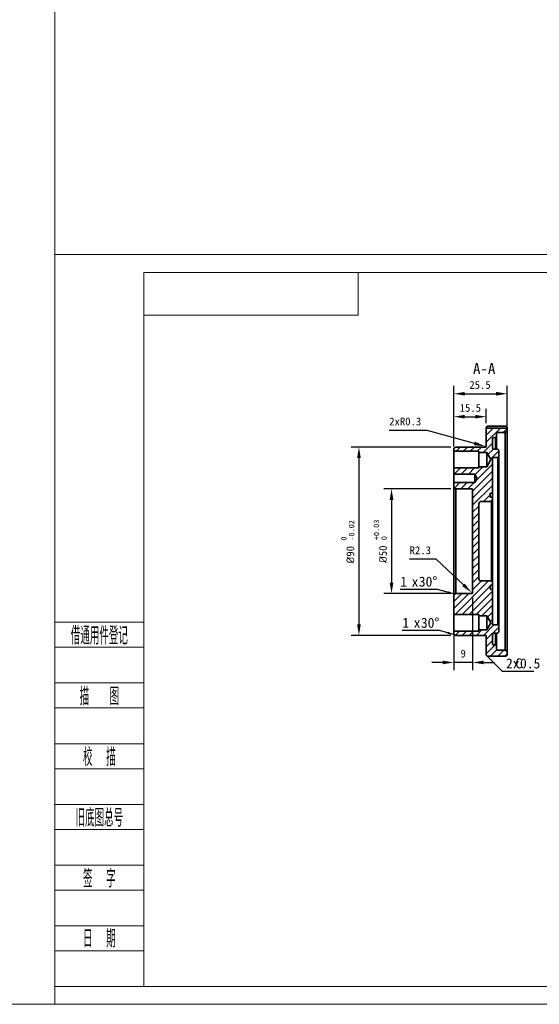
# Model space of a CAD drawing. Header units: millimetres. Extents: x -8713 to 3261, y -18743 to -8704.
# Tile 94 of 133: x -1668 to -343, y -18743 to -16233. Entities that reach past the tile are written whole.
import ezdxf
from ezdxf.enums import TextEntityAlignment as Align

# ---------------------------------------------------------------- set-up
doc = ezdxf.new("R2010")
doc.units = ezdxf.units.MM
doc.header["$LTSCALE"] = 10
doc.header["$PDSIZE"] = -1
doc.linetypes.add('CENTER', pattern=[50.800000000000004, 31.75, -6.35, 6.35, -6.35])
doc.layers.get('Defpoints').update_dxf_attribs({"true_color": 0x5e5e5e})
for name, color, linetype, lineweight in [('1轮廓实线层', 7, 'Continuous', 18), ('2细线层', 4, 'Continuous', 13), ('6文字层', 3, 'Continuous', 13), ('图框层', 7, 'Continuous', 18)]:
    doc.layers.add(name, color=color, linetype=linetype, lineweight=lineweight)
for name, color, linetype in [('中心线层', 1, 'CENTER'), ('剖面线层', 7, 'Continuous'), ('标注层', 7, 'Continuous')]:
    doc.layers.add(name, color=color, linetype=linetype)
doc.styles.add('PC_TEXTSTYLE', font='ISOCP.SHX', dxfattribs={"width": 0.707, "bigfont": 'GBCBIG.SHX'})
doc.styles.add('SLDTEXTSTYLE1', font='txt')
doc.dimstyles.new('安装图', dxfattribs={"dimscale": 20, "dimtxt": 1, "dimasz": 1.4, "dimexe": 1, "dimexo": 0.625, "dimtad": 1, "dimtoh": 1, "dimdec": 0, "dimtxsty": 'Standard', "dimcen": 2.5, "dimclrd": 4, "dimclre": 4, "dimclrt": 3, "dimadec": 1, "dimazin": 2, "dimtfac": 1, "dimtdec": 0, "dimtmove": 0, "dimatfit": 0, "dimfxl": 1, "dimarcsym": 0})

# ---------------------------------------------------------------- blocks, each defined once
blk = doc.blocks.new('ZwmFrameMain_A4^_^无分区图框^_^portrait')
at = {"layer": '2细线层'}
for p in [(185, 292), (-25, -5)]:
    blk.add_line(p, (185, -5), dxfattribs=at)
blk = doc.blocks.new('ZwmFrameMain_1_A4^_^无分区图框^_^landscape')
at = {"layer": '1轮廓实线层'}
for p, q in [((0, 0), (0, 200)), ((267, 200), (0, 200)), ((267, 200), (267, 0)), ((0, 0), (267, 0))]:
    blk.add_line(p, q, dxfattribs=at)
at = {"layer": '2细线层'}
for p, q in [((-25, -5), (-25, 205)), ((272, 205), (-25, 205)), ((272, 205), (272, -5)), ((-25, -5), (272, -5))]:
    blk.add_line(p, q, dxfattribs=at)
blk = doc.blocks.new('ZwmFrameMain_1_图样代号')
at = {"layer": '2细线层', "linetype": 'Continuous'}
for p in [(59.99999999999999, 0), (-1.4210854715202e-14, -12)]:
    blk.add_line(p, (59.99999999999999, -12), dxfattribs=at)
at = {"layer": '6文字层', "style": 'PC_TEXTSTYLE', "width": 2.827942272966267}
blk.add_attdef('图样代号', text='', height=7, rotation=180, dxfattribs=at).set_placement((58.23961856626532, -2.403184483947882), (2.346171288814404, -2.403184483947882), align=Align.FIT)
blk = doc.blocks.new('ZwmFrameMain_1_附加栏')
at = {"layer": '2细线层'}
for p, q in [((-25, 102), (0, 102)), ((-25, 95), (0, 95)), ((-25, 85), (0, 85)), ((-25, 78), (0, 78)), ((-25, 68), (0, 68)), ((-25, 61), (0, 61)), ((-25, 51), (0, 51)), ((-25, 44), (0, 44)), ((-25, 34), (0, 34)), ((-25, 27), (0, 27)), ((-25, 17), (0, 17)), ((-25, 10), (0, 10)), ((-25, 0), (0, 0))]:
    blk.add_line(p, q, dxfattribs=at)
at = {"layer": '6文字层', "color": 3, "style": 'PC_TEXTSTYLE'}
for s, width, p in [('借通用件登记', 0.667, (-12.5, 98.5)), ('描   图', 0.6667, (-12.5, 81.5)), ('校  描', 0.667, (-12.5, 64.5)), ('旧底图总号', 0.667, (-12.5, 47.5)), ('签  字', 0.667, (-12.5, 30.5)), ('日  期', 0.667, (-12.49376486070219, 13.59980542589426))]:
    blk.add_text(s, height=5, dxfattribs=dict(at, width=width)).set_placement(p, align=Align.MIDDLE)
at = {"layer": '6文字层', "style": 'PC_TEXTSTYLE'}
for tag, width, p, p2 in [('借通用件登记', 0.6713282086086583, (-23.4446973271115, 86.35631590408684), (-1.253570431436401, 86.35631590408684)), ('描图', 2.120921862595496, (-23.4446973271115, 69.35982487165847), (-1.253570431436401, 69.35982487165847)), ('校图', 2.149975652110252, (-23.74868605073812, 52.05982479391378), (-1.253570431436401, 52.05982479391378)), ('旧底图总号', 0.7614517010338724, (-22.83672096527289, 35.67035085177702), (-1.861546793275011, 35.67035085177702)), ('签字', 2.026939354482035, (-23.14070968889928, 18.37035077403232), (-1.557559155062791, 18.37035077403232)), ('日期', 1.899989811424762, (-22.83672096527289, 1.373859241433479), (-2.165535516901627, 1.373859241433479))]:
    blk.add_attdef(tag, text='', height=5, dxfattribs=dict(at, width=width)).set_placement(p, p2, align=Align.FIT)
blk = doc.blocks.new('*D256')
at = {"layer": 'Defpoints', "color": 0, "lineweight": 20, "transparency": 16777216}
for p in [(-555.6160144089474, -17322.69951542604), (-802.7992405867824, -17802.69951542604), (-555.6160144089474, -17802.69951542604)]:
    blk.add_point(p, dxfattribs=at)
at = {"layer": '标注层', "color": 4, "lineweight": -2, "transparency": 16777216}
for p, q in [((-568.1160144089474, -17322.69951542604), (-822.7992405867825, -17322.69951542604)), ((-802.7992405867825, -17350.69951542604), (-802.7992405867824, -17774.69951542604)), ((-568.1160144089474, -17802.69951542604), (-822.7992405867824, -17802.69951542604))]:
    blk.add_line(p, q, dxfattribs=at)
at = {"layer": '标注层', "color": 4, "lineweight": 20, "transparency": 16777216}
for points in [[(-807.4659072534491, -17350.69951542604), (-798.1325739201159, -17350.69951542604), (-802.7992405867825, -17322.69951542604)], [(-807.465907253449, -17774.69951542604), (-798.1325739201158, -17774.69951542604), (-802.7992405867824, -17802.69951542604)]]:
    blk.add_solid(points, dxfattribs=at)
at = {"layer": '标注层', "color": 3, "transparency": 16777216, "insert": (-848.3928735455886, -17619.40612853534), "char_height": 20, "width": 110.622702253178, "attachment_point": 1, "rotation": 90}
blk.add_mtext('{\\fISOCPEUR|b0|i0|c134|p34;%%C}90 {\\H0.7x;\\S0^ -0.02;}', dxfattribs=at)
blk = doc.blocks.new('*D257')
at = {"layer": 'Defpoints', "color": 0, "lineweight": 20, "transparency": 16777216}
for p in [(-555.6160144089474, -17429.36618209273), (-719.6734047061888, -17696.03284875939), (-555.6160144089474, -17696.03284875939)]:
    blk.add_point(p, dxfattribs=at)
at = {"layer": '标注层', "color": 4, "lineweight": -2, "transparency": 16777216}
for p, q in [((-568.1160144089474, -17429.36618209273), (-739.6734047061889, -17429.36618209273)), ((-719.6734047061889, -17457.36618209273), (-719.6734047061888, -17668.03284875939)), ((-568.1160144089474, -17696.03284875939), (-739.6734047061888, -17696.03284875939))]:
    blk.add_line(p, q, dxfattribs=at)
at = {"layer": '标注层', "color": 4, "lineweight": 20, "transparency": 16777216}
for points in [[(-724.3400713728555, -17457.36618209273), (-715.0067380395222, -17457.36618209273), (-719.6734047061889, -17429.36618209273)], [(-724.3400713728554, -17668.03284875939), (-715.0067380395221, -17668.03284875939), (-719.6734047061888, -17696.03284875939)]]:
    blk.add_solid(points, dxfattribs=at)
at = {"layer": '标注层', "color": 3, "transparency": 16777216, "insert": (-765.2670376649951, -17618.12848527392), "char_height": 20, "attachment_point": 1, "rotation": 90}
blk.add_mtext('{\\fISOCPEUR|b0|i0|c134|p34;%%C}50 {\\H0.7x;\\S+0.03^ 0;}', dxfattribs=at)
blk = doc.blocks.new('*D258')
at = {"layer": 'Defpoints', "color": 0, "lineweight": 20, "transparency": 16777216}
for p in [(-478.2826810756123, -17245.33612859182), (-478.2826810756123, -17274.55925146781), (-560.949347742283, -17333.36618209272)]:
    blk.add_point(p, dxfattribs=at)
at = {"layer": '标注层', "color": 4, "lineweight": -2, "transparency": 16777216}
for p, q in [((-560.949347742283, -17320.86618209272), (-560.949347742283, -17225.33612859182)), ((-478.2826810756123, -17262.05925146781), (-478.2826810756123, -17225.33612859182)), ((-532.949347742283, -17245.33612859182), (-506.2826810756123, -17245.33612859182))]:
    blk.add_line(p, q, dxfattribs=at)
at = {"layer": '标注层', "color": 4, "lineweight": 20, "transparency": 16777216}
for points in [[(-532.949347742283, -17240.66946192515), (-532.949347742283, -17250.00279525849), (-560.949347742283, -17245.33612859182)], [(-506.2826810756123, -17240.66946192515), (-506.2826810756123, -17250.00279525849), (-478.2826810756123, -17245.33612859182)]]:
    blk.add_solid(points, dxfattribs=at)
at = {"layer": '标注层', "color": 3, "transparency": 16777216, "insert": (-518.7099835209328, -17212.83612859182), "char_height": 20, "attachment_point": 2}
blk.add_mtext('15.5', dxfattribs=at)
blk = doc.blocks.new('*D259')
at = {"layer": 'Defpoints', "color": 0, "lineweight": 20, "transparency": 16777216}
for p in [(-424.9493477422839, -17186.80764328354), (-424.9493477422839, -17282.28698065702), (-560.949347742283, -17333.36618209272)]:
    blk.add_point(p, dxfattribs=at)
at = {"layer": '标注层', "color": 4, "lineweight": -2, "transparency": 16777216}
for p, q in [((-560.949347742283, -17320.86618209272), (-560.949347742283, -17166.80764328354)), ((-532.949347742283, -17186.80764328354), (-452.9493477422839, -17186.80764328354)), ((-424.9493477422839, -17269.78698065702), (-424.9493477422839, -17166.80764328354))]:
    blk.add_line(p, q, dxfattribs=at)
at = {"layer": '标注层', "color": 4, "lineweight": 20, "transparency": 16777216}
for points in [[(-532.949347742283, -17182.14097661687), (-532.949347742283, -17191.4743099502), (-560.949347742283, -17186.80764328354)], [(-452.9493477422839, -17182.14097661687), (-452.9493477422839, -17191.4743099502), (-424.9493477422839, -17186.80764328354)]]:
    blk.add_solid(points, dxfattribs=at)
at = {"layer": '标注层', "color": 3, "transparency": 16777216, "insert": (-493.9421522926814, -17154.30764328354), "char_height": 20, "attachment_point": 2}
blk.add_mtext('25.5', dxfattribs=at)
blk = doc.blocks.new('SW_CHAMFER_DIMENSION_0')
at = {"layer": '标注层', "color": 0}
for p, q in [((11.84745412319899, 5.820766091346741e-08), (0, 5.820766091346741e-08)), ((16.74711840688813, -1.312861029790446), (11.84745412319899, 5.820766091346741e-08))]:
    blk.add_line(p, q, dxfattribs=at)
blk.add_solid([(16.74711840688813, -1.312861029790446), (14.61607567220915, -0.3795031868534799), (14.43490234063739, -1.055651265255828)], dxfattribs=at)
at = {"layer": '标注层', "color": 0, "char_height": 3.175, "attachment_point": 1, "style": 'SLDTEXTSTYLE1'}
for s, insert in [('1', (0, 4.092790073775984)), (' x ', (1.481666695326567, 4.092790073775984)), ('30°', (5.926666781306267, 4.092790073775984))]:
    blk.add_mtext(s, dxfattribs=dict(at, insert=insert))
blk = doc.blocks.new('SW_CHAMFER_DIMENSION_1')
at = {"layer": '标注层', "color": 0}
for p, q in [((11.847454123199, 5.820766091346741e-08), (0, 5.820766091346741e-08)), ((17.4063948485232, -1.489513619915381), (11.847454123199, 5.820766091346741e-08))]:
    blk.add_line(p, q, dxfattribs=at)
blk.add_solid([(17.4063948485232, -1.489513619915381), (15.27535211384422, -0.5561557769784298), (15.09417878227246, -1.232303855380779)], dxfattribs=at)
at = {"layer": '标注层', "color": 0, "char_height": 3.175, "attachment_point": 1, "style": 'SLDTEXTSTYLE1'}
for s, insert in [('1', (0, 4.092790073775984)), (' x ', (1.481666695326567, 4.092790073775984)), ('30°', (5.926666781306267, 4.092790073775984))]:
    blk.add_mtext(s, dxfattribs=dict(at, insert=insert))
blk = doc.blocks.new('SW_CHAMFER_DIMENSION_2')
at = {"layer": '标注层', "color": 0}
for p, q in [((-5.989773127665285, 4.770068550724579), (-1.219704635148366, 5.820766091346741e-08)), ((-1.219704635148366, 5.820766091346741e-08), (8.890000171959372, 5.820766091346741e-08))]:
    blk.add_line(p, q, dxfattribs=at)
at = {"layer": '标注层', "color": 0, "char_height": 3.175, "attachment_point": 1, "style": 'SLDTEXTSTYLE1'}
for s, insert in [('2x', (0, 4.092790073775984)), ('C', (2.963333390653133, 4.092790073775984)), ('0.5', (4.4450000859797, 4.092790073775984))]:
    blk.add_mtext(s, dxfattribs=dict(at, insert=insert))
blk = doc.blocks.new('*D260')
at = {"layer": 'Defpoints', "color": 0, "lineweight": 20, "transparency": 16777216}
for p in [(-515.7145260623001, -17693.33632722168), (-514.5493477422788, -17694.43284875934)]:
    blk.add_point(p, dxfattribs=at)
at = {"layer": '标注层', "color": 4, "lineweight": -2, "transparency": 16777216}
for p, q in [((-606.1794036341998, -17608.20198773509), (-673.5108643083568, -17608.20198773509)), ((-536.1051466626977, -17674.14720031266), (-606.1794036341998, -17608.20198773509)), ((-514.5493477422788, -17694.43284875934), (-515.7145260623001, -17693.33632722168))]:
    blk.add_line(p, q, dxfattribs=at)
at = {"layer": '标注层', "color": 4, "lineweight": 20, "transparency": 16777216}
blk.add_solid([(-532.9069588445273, -17670.74876354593), (-539.3033344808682, -17677.54563707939), (-515.7145260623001, -17693.33632722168)], dxfattribs=at)
at = {"layer": '标注层', "color": 3, "transparency": 16777216, "insert": (-673.510864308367, -17575.7019877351), "char_height": 20, "attachment_point": 1}
blk.add_mtext('R2.3', dxfattribs=at)
blk = doc.blocks.new('*D261')
at = {"layer": 'Defpoints', "color": 0, "lineweight": 20, "transparency": 16777216}
for p in [(-481.4258268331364, -17320.67678481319), (-479.8826810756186, -17321.09951542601)]:
    blk.add_point(p, dxfattribs=at)
at = {"layer": '标注层', "color": 4, "lineweight": -2, "transparency": 16777216}
for p, q in [((-629.1736468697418, -17280.20262597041), (-725.6062311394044, -17280.20262597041)), ((-508.4308775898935, -17313.27899908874), (-629.1736468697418, -17280.20262597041)), ((-479.8826810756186, -17321.09951542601), (-481.4258268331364, -17320.67678481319))]:
    blk.add_line(p, q, dxfattribs=at)
at = {"layer": '标注层', "color": 4, "lineweight": 20, "transparency": 16777216}
blk.add_solid([(-507.1979133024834, -17308.77815729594), (-509.6638418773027, -17317.77984088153), (-481.4258268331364, -17320.67678481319)], dxfattribs=at)
at = {"layer": '标注层', "color": 3, "transparency": 16777216, "insert": (-725.6062311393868, -17247.47790686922), "char_height": 20, "attachment_point": 1}
blk.add_mtext('2xR0.3', dxfattribs=at)
blk = doc.blocks.new('*D262')
at = {"layer": 'Defpoints', "color": 0, "linetype": 'ByBlock', "lineweight": 20, "transparency": 16777216}
for p in [(-560.949347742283, -17699.11205019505), (-512.949347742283, -17694.43284875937), (-560.949347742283, -17871.69489868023)]:
    blk.add_point(p, dxfattribs=at)
at = {"layer": '中心线层', "color": 4, "linetype": 'ByBlock', "lineweight": -2, "transparency": 16777216}
for p, q in [((-560.949347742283, -17711.61205019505), (-560.949347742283, -17891.69489868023)), ((-512.949347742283, -17706.93284875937), (-512.949347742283, -17891.69489868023)), ((-588.949347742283, -17871.69489868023), (-616.949347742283, -17871.69489868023)), ((-512.949347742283, -17871.69489868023), (-560.949347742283, -17871.69489868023)), ((-484.949347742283, -17871.69489868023), (-456.949347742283, -17871.69489868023))]:
    blk.add_line(p, q, dxfattribs=at)
at = {"layer": '中心线层', "color": 4, "linetype": 'ByBlock', "lineweight": 20, "transparency": 16777216}
for points in [[(-588.949347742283, -17867.02823201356), (-588.949347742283, -17876.3615653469), (-560.949347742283, -17871.69489868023)], [(-484.949347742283, -17867.02823201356), (-484.949347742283, -17876.3615653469), (-512.949347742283, -17871.69489868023)]]:
    blk.add_solid(points, dxfattribs=at)
at = {"layer": '中心线层', "color": 3, "linetype": 'ByBlock', "lineweight": 20, "transparency": 16777216, "insert": (-536.949347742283, -17849.19489868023), "char_height": 20, "attachment_point": 5}
blk.add_mtext('9', dxfattribs=at)

msp = doc.modelspace()

# ---------------------------------------------------------------- hatches: boundary and pattern name
at = {"layer": '剖面线层', "linetype": 'Continuous', "lineweight": 18}
h = msp.add_hatch(dxfattribs=at)
h.set_pattern_fill('ANSI31', color=256, scale=4, angle=2.8e-322, style=0)
h.set_pattern_definition([(45, (-1387.634703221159, -18615.09866075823), (-8.980256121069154, 8.980256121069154), [])])
edge = h.paths.add_edge_path(flags=0)
edge.add_line((-478.2826810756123, -17853.36618209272), (-475.6160144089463, -17856.03284875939))
edge.add_line((-475.6160144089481, -17856.03284875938), (-427.6160144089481, -17856.03284875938))
edge.add_line((-427.6160144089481, -17856.03284875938), (-424.949347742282, -17853.36618209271))
edge.add_line((-424.9493477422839, -17853.36618209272), (-424.9493477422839, -17843.11205019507))
edge.add_line((-424.9493477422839, -17843.11205019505), (-430.2826810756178, -17840.03284875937))
edge.add_line((-430.2826810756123, -17840.03284875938), (-450.2826810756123, -17840.03284875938))
edge.add_arc((-450.2826810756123, -17838.43284875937), 1.6, 180, 270, ccw=False)
edge.add_line((-451.8826810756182, -17838.43284875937), (-451.8826810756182, -17829.36618209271))
edge.add_line((-451.8826810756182, -17829.36618209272), (-454.549347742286, -17826.69951542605))
edge.add_line((-454.5493477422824, -17826.69951542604), (-459.6160144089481, -17826.69951542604))
edge.add_arc((-459.6160144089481, -17824.03284875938), 2.666666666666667, 180, 270, ccw=False)
edge.add_line((-462.2826810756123, -17824.03284875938), (-462.2826810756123, -17800.03284875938))
edge.add_arc((-459.6160144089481, -17800.03284875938), 2.666666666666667, 89.9999999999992, 180, ccw=False)
edge.add_line((-459.6160144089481, -17797.36618209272), (-448.9493477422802, -17797.36618209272))
edge.add_line((-448.9493477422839, -17797.36618209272), (-446.2826810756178, -17794.69951542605))
edge.add_line((-446.2826810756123, -17794.69951542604), (-446.2826810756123, -17777.57244947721))
edge.add_line((-446.2826810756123, -17777.57244947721), (-448.9493477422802, -17776.03284875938))
edge.add_line((-448.9493477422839, -17776.03284875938), (-460.6826810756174, -17776.03284875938))
edge.add_arc((-460.6826810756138, -17774.43284875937), 1.6, 180, 270, ccw=False)
edge.add_line((-462.2826810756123, -17774.43284875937), (-462.2826810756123, -17685.89951542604))
edge.add_arc((-462.8160144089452, -17685.89951542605), 0.5333333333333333, 0, 90)
edge.add_line((-462.8160144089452, -17685.36618209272), (-466.5493477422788, -17685.36618209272))
edge.add_arc((-466.5493477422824, -17683.76618209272), 1.6, 180, 270, ccw=False)
edge.add_line((-468.149347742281, -17683.76618209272), (-468.149347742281, -17676.29951542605))
edge.add_arc((-466.5493477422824, -17676.29951542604), 1.6, 89.9999999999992, 180, ccw=False)
edge.add_line((-466.5493477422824, -17674.69951542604), (-462.8160144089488, -17674.69951542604))
edge.add_arc((-462.8160144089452, -17674.16618209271), 0.5333333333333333, 270.0000000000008, 360.0000000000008)
edge.add_line((-462.2826810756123, -17674.16618209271), (-462.2826810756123, -17666.69951542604))
edge.add_line((-462.2826810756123, -17666.69951542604), (-464.9493477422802, -17664.03284875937))
edge.add_line((-464.9493477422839, -17664.03284875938), (-491.6160144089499, -17664.03284875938))
edge.add_arc((-491.6160144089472, -17658.69951542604), 5.333333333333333, 180, 270, ccw=False)
edge.add_line((-496.949347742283, -17658.69951542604), (-496.949347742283, -17466.69951542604))
edge.add_arc((-491.6160144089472, -17466.69951542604), 5.333333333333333, 89.9999999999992, 180, ccw=False)
edge.add_line((-491.6160144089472, -17461.36618209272), (-464.9493477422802, -17461.36618209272))
edge.add_line((-464.9493477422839, -17461.36618209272), (-462.282681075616, -17458.69951542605))
edge.add_line((-462.2826810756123, -17458.69951542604), (-462.2826810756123, -17451.23284875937))
edge.add_arc((-462.8160144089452, -17451.23284875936), 0.5333333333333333, 0, 90)
edge.add_line((-462.8160144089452, -17450.69951542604), (-466.5493477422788, -17450.69951542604))
edge.add_arc((-466.5493477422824, -17449.09951542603), 1.6, 180, 270, ccw=False)
edge.add_line((-468.149347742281, -17449.09951542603), (-468.149347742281, -17441.63284875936))
edge.add_arc((-466.5493477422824, -17441.63284875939), 1.6, 89.9999999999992, 180, ccw=False)
edge.add_line((-466.5493477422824, -17440.03284875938), (-462.8160144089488, -17440.03284875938))
edge.add_arc((-462.8160144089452, -17439.49951542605), 0.5333333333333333, 270.0000000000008, 360.0000000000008)
edge.add_line((-462.2826810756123, -17439.49951542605), (-462.2826810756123, -17350.96618209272))
edge.add_arc((-460.6826810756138, -17350.9661820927), 1.6, 89.9999999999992, 180, ccw=False)
edge.add_line((-460.6826810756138, -17349.36618209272), (-448.9493477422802, -17349.36618209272))
edge.add_line((-448.9493477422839, -17349.36618209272), (-446.282681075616, -17347.82658137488))
edge.add_line((-446.2826810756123, -17347.82658137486), (-446.2826810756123, -17330.69951542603))
edge.add_line((-446.2826810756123, -17330.69951542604), (-448.9493477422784, -17328.03284875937))
edge.add_line((-448.9493477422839, -17328.03284875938), (-459.6160144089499, -17328.03284875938))
edge.add_arc((-459.6160144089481, -17325.36618209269), 2.666666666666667, 180, 270, ccw=False)
edge.add_line((-462.2826810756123, -17325.36618209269), (-462.2826810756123, -17301.36618209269))
edge.add_arc((-459.6160144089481, -17301.36618209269), 2.666666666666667, 89.9999999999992, 180, ccw=False)
edge.add_line((-459.6160144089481, -17298.69951542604), (-454.5493477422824, -17298.69951542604))
edge.add_line((-454.5493477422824, -17298.69951542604), (-451.8826810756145, -17296.03284875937))
edge.add_line((-451.8826810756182, -17296.03284875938), (-451.8826810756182, -17286.96618209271))
edge.add_arc((-450.2826810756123, -17286.9661820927), 1.6, 89.9999999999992, 180, ccw=False)
edge.add_line((-450.2826810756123, -17285.36618209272), (-430.2826810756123, -17285.36618209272))
edge.add_line((-430.2826810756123, -17285.36618209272), (-424.9493477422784, -17282.28698065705))
edge.add_line((-424.9493477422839, -17282.28698065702), (-424.9493477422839, -17274.55925146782))
edge.add_line((-424.9493477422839, -17274.55925146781), (-478.2826810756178, -17274.55925146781))
edge.add_line((-478.2826810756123, -17274.55925146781), (-478.2826810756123, -17321.09951542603))
edge.add_arc((-479.8826810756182, -17321.09951542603), 1.6, 270, 360, ccw=False)
edge.add_line((-479.8826810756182, -17322.69951542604), (-555.6160144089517, -17322.69951542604))
edge.add_line((-555.6160144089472, -17322.69951542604), (-560.9493477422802, -17325.77871686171))
edge.add_line((-560.949347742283, -17325.77871686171), (-560.949347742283, -17333.3661820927))
edge.add_line((-560.949347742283, -17333.36618209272), (-496.949347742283, -17333.36618209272))
edge.add_line((-496.949347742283, -17333.36618209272), (-496.949347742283, -17336.56618209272))
edge.add_line((-496.949347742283, -17336.56618209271), (-476.9493477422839, -17336.56618209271))
edge.add_line((-476.9493477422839, -17336.56618209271), (-466.0537418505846, -17354.69951542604))
edge.add_line((-466.053741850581, -17354.69951542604), (-476.9493477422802, -17372.83284875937))
edge.add_line((-476.9493477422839, -17372.83284875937), (-496.9493477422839, -17372.83284875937))
edge.add_line((-496.949347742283, -17372.83284875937), (-496.949347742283, -17376.03284875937))
edge.add_line((-496.949347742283, -17376.03284875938), (-560.949347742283, -17376.03284875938))
edge.add_line((-560.949347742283, -17376.03284875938), (-560.949347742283, -17392.03284875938))
edge.add_line((-560.949347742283, -17392.03284875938), (-507.6160144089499, -17392.03284875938))
edge.add_line((-507.6160144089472, -17392.03284875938), (-501.2068344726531, -17402.69951542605))
edge.add_line((-501.2068344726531, -17402.69951542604), (-507.6160144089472, -17413.3661820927))
edge.add_line((-507.6160144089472, -17413.36618209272), (-560.9493477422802, -17413.36618209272))
edge.add_line((-560.949347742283, -17413.36618209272), (-560.949347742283, -17426.28698065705))
edge.add_line((-560.949347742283, -17426.28698065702), (-555.6160144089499, -17429.3661820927))
edge.add_line((-555.6160144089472, -17429.36618209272), (-514.5493477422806, -17429.36618209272))
edge.add_arc((-514.5493477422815, -17430.9661820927), 1.6, -7.958078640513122e-13, 89.9999999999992, ccw=False)
edge.add_line((-512.949347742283, -17430.9661820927), (-512.949347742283, -17694.43284875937))
edge.add_arc((-514.5493477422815, -17694.43284875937), 1.6, 270, 360, ccw=False)
edge.add_line((-514.5493477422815, -17696.03284875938), (-555.6160144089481, -17696.03284875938))
edge.add_line((-555.6160144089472, -17696.03284875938), (-560.9493477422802, -17699.11205019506))
edge.add_line((-560.949347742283, -17699.11205019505), (-560.949347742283, -17749.3661820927))
edge.add_line((-560.949347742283, -17749.36618209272), (-496.949347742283, -17749.36618209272))
edge.add_line((-496.949347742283, -17749.36618209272), (-496.949347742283, -17752.56618209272))
edge.add_line((-496.949347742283, -17752.56618209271), (-476.9493477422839, -17752.56618209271))
edge.add_line((-476.9493477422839, -17752.56618209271), (-466.0537418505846, -17770.69951542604))
edge.add_line((-466.053741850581, -17770.69951542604), (-476.9493477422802, -17788.83284875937))
edge.add_line((-476.9493477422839, -17788.83284875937), (-496.9493477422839, -17788.83284875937))
edge.add_line((-496.949347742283, -17788.83284875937), (-496.949347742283, -17792.03284875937))
edge.add_line((-496.949347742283, -17792.03284875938), (-560.949347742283, -17792.03284875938))
edge.add_line((-560.949347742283, -17792.03284875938), (-560.949347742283, -17799.62031399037))
edge.add_line((-560.949347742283, -17799.62031399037), (-555.6160144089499, -17802.69951542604))
edge.add_line((-555.6160144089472, -17802.69951542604), (-479.8826810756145, -17802.69951542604))
edge.add_arc((-479.8826810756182, -17804.29951542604), 1.6, -7.958078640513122e-13, 89.9999999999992, ccw=False)
edge.add_line((-478.2826810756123, -17804.29951542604), (-478.2826810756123, -17853.36618209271))

# ---------------------------------------------------------------- linework, layer by layer
at = {"color": 7, "linetype": 'Continuous', "lineweight": 35}
for p, q in [((-478.2826810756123, -17273.3114884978), (-478.2826810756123, -17272.07419957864)), ((-478.2826810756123, -17274.55925146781), (-478.2826810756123, -17273.3114884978)), ((-478.2826810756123, -17274.55925146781), (-424.9493477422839, -17274.55925146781)), ((-478.2826810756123, -17274.55925146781), (-478.2826810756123, -17321.09951542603)), ((-427.6160144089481, -17269.47529329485), (-475.6160144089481, -17269.47529329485)), ((-451.8826810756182, -17286.9661820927), (-451.8826810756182, -17296.03284875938)), ((-430.2826810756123, -17285.36618209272), (-450.2826810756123, -17285.36618209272)), ((-424.9493477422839, -17282.28698065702), (-430.2826810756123, -17285.36618209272)), ((-430.2826810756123, -17840.03284875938), (-430.2826810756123, -17285.36618209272)), ((-424.9493477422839, -17273.3114884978), (-424.9493477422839, -17272.07419957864)), ((-424.9493477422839, -17274.55925146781), (-424.9493477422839, -17273.3114884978)), ((-424.9493477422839, -17274.55925146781), (-424.9493477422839, -17282.28698065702)), ((-424.9493477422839, -17282.28698065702), (-424.9493477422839, -17843.11205019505)), ((-462.2826810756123, -17301.36618209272), (-462.2826810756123, -17325.36618209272)), ((-454.5493477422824, -17298.69951542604), (-459.6160144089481, -17298.69951542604)), ((-451.8826810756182, -17296.03284875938), (-454.5493477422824, -17298.69951542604)), ((-454.5493477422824, -17328.03284875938), (-454.5493477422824, -17298.69951542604)), ((-451.8826810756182, -17296.03284875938), (-451.8826810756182, -17328.03284875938)), ((-560.949347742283, -17325.77871686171), (-555.6160144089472, -17322.69951542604)), ((-560.949347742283, -17325.77871686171), (-560.949347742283, -17333.36618209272)), ((-560.949347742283, -17333.36618209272), (-496.949347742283, -17333.36618209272)), ((-560.949347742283, -17333.36618209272), (-560.949347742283, -17376.03284875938)), ((-555.6160144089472, -17322.69951542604), (-479.8826810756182, -17322.69951542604)), ((-496.949347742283, -17333.36618209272), (-496.949347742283, -17336.56618209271)), ((-496.949347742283, -17336.56618209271), (-476.9493477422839, -17336.56618209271)), ((-496.949347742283, -17336.56618209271), (-496.949347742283, -17372.83284875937)), ((-476.9493477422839, -17336.56618209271), (-466.053741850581, -17354.69951542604)), ((-476.9493477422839, -17336.56618209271), (-476.9493477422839, -17372.83284875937)), ((-448.9493477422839, -17328.03284875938), (-459.6160144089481, -17328.03284875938)), ((-448.9493477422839, -17328.03284875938), (-446.2826810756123, -17330.69951542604)), ((-446.2826810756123, -17330.69951542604), (-446.2826810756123, -17347.82658137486)), ((-466.053741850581, -17354.69951542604), (-476.9493477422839, -17372.83284875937)), ((-462.2826810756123, -17350.9661820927), (-462.2826810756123, -17439.49951542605)), ((-448.9493477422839, -17349.36618209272), (-460.6826810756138, -17349.36618209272)), ((-446.2826810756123, -17347.82658137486), (-448.9493477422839, -17349.36618209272)), ((-448.9493477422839, -17776.03284875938), (-448.9493477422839, -17349.36618209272)), ((-446.2826810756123, -17347.82658137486), (-446.2826810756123, -17777.57244947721)), ((-560.949347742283, -17376.03284875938), (-560.949347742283, -17392.03284875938)), ((-496.949347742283, -17376.03284875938), (-560.949347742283, -17376.03284875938)), ((-496.949347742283, -17372.83284875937), (-496.949347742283, -17376.03284875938)), ((-476.9493477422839, -17372.83284875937), (-496.949347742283, -17372.83284875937)), ((-560.949347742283, -17392.03284875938), (-507.6160144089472, -17392.03284875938)), ((-560.949347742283, -17392.03284875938), (-560.949347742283, -17413.36618209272)), ((-560.949347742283, -17413.36618209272), (-560.949347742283, -17426.28698065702)), ((-507.6160144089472, -17413.36618209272), (-560.949347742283, -17413.36618209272)), ((-507.6160144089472, -17392.03284875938), (-501.2068344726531, -17402.69951542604)), ((-507.6160144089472, -17392.03284875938), (-507.6160144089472, -17413.36618209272)), ((-501.2068344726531, -17402.69951542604), (-507.6160144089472, -17413.36618209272)), ((-555.6160144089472, -17429.36618209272), (-560.949347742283, -17426.28698065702)), ((-560.949347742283, -17699.11205019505), (-560.949347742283, -17426.28698065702)), ((-555.6160144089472, -17429.36618209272), (-514.5493477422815, -17429.36618209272)), ((-555.6160144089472, -17429.36618209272), (-555.6160144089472, -17696.03284875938)), ((-512.949347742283, -17694.43284875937), (-512.949347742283, -17430.9661820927)), ((-468.149347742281, -17441.63284875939), (-468.149347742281, -17449.09951542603)), ((-466.5493477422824, -17440.03284875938), (-462.8160144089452, -17440.03284875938)), ((-462.2826810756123, -17439.49951542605), (-462.2826810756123, -17451.23284875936)), ((-496.949347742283, -17466.69951542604), (-496.949347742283, -17658.69951542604)), ((-491.6160144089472, -17461.36618209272), (-464.9493477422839, -17461.36618209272)), ((-466.5493477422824, -17450.69951542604), (-462.8160144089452, -17450.69951542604)), ((-462.2826810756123, -17458.69951542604), (-464.9493477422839, -17461.36618209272)), ((-464.9493477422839, -17664.03284875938), (-464.9493477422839, -17461.36618209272)), ((-462.2826810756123, -17451.23284875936), (-462.2826810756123, -17458.69951542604)), ((-462.2826810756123, -17458.69951542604), (-462.2826810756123, -17666.69951542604)), ((-464.9493477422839, -17664.03284875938), (-491.6160144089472, -17664.03284875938)), ((-464.9493477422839, -17664.03284875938), (-462.2826810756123, -17666.69951542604)), ((-462.2826810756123, -17666.69951542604), (-462.2826810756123, -17674.16618209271)), ((-468.149347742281, -17676.29951542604), (-468.149347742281, -17683.76618209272)), ((-462.8160144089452, -17674.69951542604), (-466.5493477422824, -17674.69951542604)), ((-462.8160144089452, -17685.36618209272), (-466.5493477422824, -17685.36618209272)), ((-462.2826810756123, -17674.16618209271), (-462.2826810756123, -17685.89951542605)), ((-462.2826810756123, -17685.89951542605), (-462.2826810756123, -17774.43284875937)), ((-560.949347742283, -17699.11205019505), (-555.6160144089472, -17696.03284875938)), ((-560.949347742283, -17699.11205019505), (-560.949347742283, -17749.36618209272)), ((-514.5493477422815, -17696.03284875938), (-555.6160144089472, -17696.03284875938)), ((-560.949347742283, -17749.36618209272), (-496.949347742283, -17749.36618209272)), ((-560.949347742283, -17749.36618209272), (-560.949347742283, -17792.03284875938)), ((-496.949347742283, -17749.36618209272), (-496.949347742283, -17752.56618209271)), ((-496.949347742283, -17752.56618209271), (-476.9493477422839, -17752.56618209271)), ((-496.949347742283, -17752.56618209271), (-496.949347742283, -17788.83284875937)), ((-476.9493477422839, -17752.56618209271), (-466.053741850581, -17770.69951542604)), ((-476.9493477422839, -17752.56618209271), (-476.9493477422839, -17788.83284875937)), ((-560.949347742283, -17792.03284875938), (-560.949347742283, -17799.62031399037)), ((-496.949347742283, -17792.03284875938), (-560.949347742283, -17792.03284875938)), ((-496.949347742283, -17788.83284875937), (-496.949347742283, -17792.03284875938)), ((-476.9493477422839, -17788.83284875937), (-496.949347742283, -17788.83284875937)), ((-466.053741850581, -17770.69951542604), (-476.9493477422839, -17788.83284875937)), ((-460.6826810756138, -17776.03284875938), (-448.9493477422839, -17776.03284875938)), ((-448.9493477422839, -17776.03284875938), (-446.2826810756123, -17777.57244947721)), ((-446.2826810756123, -17777.57244947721), (-446.2826810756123, -17794.69951542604)), ((-555.6160144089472, -17802.69951542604), (-560.949347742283, -17799.62031399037)), ((-479.8826810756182, -17802.69951542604), (-555.6160144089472, -17802.69951542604)), ((-478.2826810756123, -17804.29951542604), (-478.2826810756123, -17853.36618209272)), ((-462.2826810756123, -17800.03284875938), (-462.2826810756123, -17824.03284875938)), ((-459.6160144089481, -17797.36618209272), (-448.9493477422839, -17797.36618209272)), ((-454.5493477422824, -17826.69951542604), (-454.5493477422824, -17797.36618209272)), ((-451.8826810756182, -17797.36618209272), (-451.8826810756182, -17829.36618209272)), ((-446.2826810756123, -17794.69951542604), (-448.9493477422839, -17797.36618209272)), ((-459.6160144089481, -17826.69951542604), (-454.5493477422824, -17826.69951542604)), ((-454.5493477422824, -17826.69951542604), (-451.8826810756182, -17829.36618209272)), ((-451.8826810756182, -17829.36618209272), (-451.8826810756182, -17838.43284875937)), ((-450.2826810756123, -17840.03284875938), (-430.2826810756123, -17840.03284875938)), ((-430.2826810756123, -17840.03284875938), (-424.9493477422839, -17843.11205019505)), ((-424.9493477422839, -17843.11205019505), (-424.9493477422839, -17853.36618209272)), ((-475.6160144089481, -17856.03284875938), (-478.2826810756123, -17853.36618209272)), ((-475.6160144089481, -17856.03284875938), (-427.6160144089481, -17856.03284875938)), ((-424.9493477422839, -17853.36618209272), (-427.6160144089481, -17856.03284875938))]:
    msp.add_line(p, q, dxfattribs=at)
for centre, radius, start, end in [((-450.2826810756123, -17286.9661820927), 1.600000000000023, 90, 180), ((-459.6160144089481, -17301.36618209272), 2.666666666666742, 90, 180), ((-479.8826810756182, -17321.09951542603), 1.600000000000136, 270, 0), ((-459.6160144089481, -17325.36618209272), 2.666666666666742, 180, 270), ((-460.6826810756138, -17350.9661820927), 1.599999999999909, 90, 180), ((-514.5493477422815, -17430.9661820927), 1.600000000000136, 0, 90), ((-466.5493477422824, -17441.63284875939), 1.600000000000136, 90, 180), ((-462.8160144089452, -17439.49951542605), 0.5333333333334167, 270, 0), ((-491.6160144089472, -17466.69951542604), 5.333333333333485, 90, 180), ((-466.5493477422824, -17449.09951542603), 1.600000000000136, 180, 270), ((-462.8160144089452, -17451.23284875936), 0.5333333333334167, 0, 90), ((-491.6160144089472, -17658.69951542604), 5.333333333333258, 180, 270), ((-466.5493477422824, -17676.29951542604), 1.600000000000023, 90, 180), ((-466.5493477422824, -17683.76618209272), 1.599999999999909, 180, 270), ((-462.8160144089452, -17674.16618209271), 0.5333333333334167, 270, 0), ((-462.8160144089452, -17685.89951542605), 0.5333333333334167, 0, 90), ((-514.5493477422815, -17694.43284875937), 1.600000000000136, 270, 0), ((-460.6826810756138, -17774.43284875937), 1.600000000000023, 180, 270), ((-479.8826810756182, -17804.29951542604), 1.600000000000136, 0, 90), ((-459.6160144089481, -17800.03284875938), 2.666666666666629, 90, 180), ((-459.6160144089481, -17824.03284875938), 2.666666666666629, 180, 270), ((-450.2826810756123, -17838.43284875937), 1.600000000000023, 180, 270)]:
    msp.add_arc(centre, radius, start, end, dxfattribs=at)
for points in [[(-475.6160144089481, -17269.47529329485), (-476.5085505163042, -17270.34004459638), (-477.3974927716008, -17271.20633330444), (-478.2826810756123, -17272.07419957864)], [(-424.9493477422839, -17272.07419957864), (-425.8345360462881, -17271.20633330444), (-426.7234783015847, -17270.34004459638), (-427.6160144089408, -17269.47529329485)]]:
    msp.add_open_spline(points, degree=3, dxfattribs=at)

# ---------------------------------------------------------------- block references
at = {"layer": '图框层'}
for name, p, xscale, yscale, zscale in [('ZwmFrameMain_A4^_^无分区图框^_^portrait', (-7831.491423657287, -18574.04327885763), 33.8, 33.8, 33.8), ('ZwmFrameMain_1_A4^_^无分区图框^_^landscape', (-1350.991423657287, -18697.54327885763), 9.1, 9.1, 9.1), ('ZwmFrameMain_1_图样代号', (-1350.991423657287, -16877.54327885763), 9.1, 9.1, 9.1), ('ZwmFrameMain_1_附加栏', (-1350.991423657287, -18697.54327885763), 9.1, 9.1, 9.1)]:
    msp.add_blockref(name, p, dxfattribs=dict(at, xscale=xscale, yscale=yscale, zscale=zscale))
at = {"layer": '标注层', "color": 3, "xscale": 8, "yscale": 8, "zscale": 8}
for name, p in [('SW_CHAMFER_DIMENSION_1', (-697.5338398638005, -17685.65634051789)), ('SW_CHAMFER_DIMENSION_0', (-692.2596283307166, -17790.65702646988)), ('SW_CHAMFER_DIMENSION_2', (-427.6978293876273, -17894.19339716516))]:
    msp.add_blockref(name, p, dxfattribs=at)

# ---------------------------------------------------------------- texts
at = {"layer": '剖面线层', "color": 9, "true_color": 0xafd9aa, "insert": (-483.4097239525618, -17108.80469138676), "char_height": 28, "attachment_point": 2, "style": 'SLDTEXTSTYLE1'}
msp.add_mtext('A-A', dxfattribs=at)

# ---------------------------------------------------------------- dimensions: what is measured, and where the dimension line sits
at = {"layer": '中心线层', "color": 1, "linetype": 'ByBlock', "lineweight": 20}
dim = msp.add_linear_dim(base=(-560.949347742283, -17871.69489868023), p1=(-512.949347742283, -17694.43284875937), p2=(-560.949347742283, -17699.11205019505), text='9', dimstyle='安装图', dxfattribs=at)
dim.commit()
dim.dimension.update_dxf_attribs({"geometry": '*D262', "text_midpoint": (-536.949347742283, -17871.69489868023), "dimtype": 160})
at = {"layer": '标注层'}
for base, p2, text, picture, middle in [((-424.9493477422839, -17186.80764328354), (-424.9493477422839, -17282.28698065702), '25.5', '*D259', (-493.9421522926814, -17186.80764328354)), ((-478.2826810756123, -17245.33612859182), (-478.2826810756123, -17274.55925146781), '15.5', '*D258', (-518.7099835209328, -17245.33612859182))]:
    dim = msp.add_linear_dim(base=base, p1=(-560.949347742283, -17333.36618209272), p2=p2, text=text, dimstyle='安装图', dxfattribs=at)
    dim.commit()
    dim.dimension.update_dxf_attribs({"geometry": picture, "text_midpoint": middle, "dimtype": 160})
for center, mpoint, text, picture, middle in [((-479.8826810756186, -17321.09951542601), (-481.4258268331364, -17320.67678481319), '2xR0.3', '*D261', (-683.6399390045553, -17280.20262597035)), ((-514.5493477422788, -17694.43284875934), (-515.7145260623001, -17693.33632722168), '<>.3', '*D260', (-646.0951339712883, -17608.2019877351))]:
    dim = msp.add_radius_dim(center=center, mpoint=mpoint, text=text, dimstyle='安装图', dxfattribs=at)
    dim.commit()
    dim.dimension.update_dxf_attribs({"geometry": picture, "text_midpoint": middle, "dimtype": 164})
for base, p1, p2, text, picture, middle in [((-802.7992405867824, -17802.69951542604), (-555.6160144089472, -17322.69951542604), (-555.6160144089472, -17802.69951542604), '{\\fISOCPEUR|b0|i0|c134|p34;%%C}90 {\\H0.7x;\\S0^ -0.02;}', '*D256', (-802.7992405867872, -17564.09477740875)), ((-719.6734047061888, -17696.03284875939), (-555.6160144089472, -17429.36618209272), (-555.6160144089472, -17696.03284875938), '{\\fISOCPEUR|b0|i0|c134|p34;%%C}50 {\\H0.7x;\\S+0.03^ 0;}', '*D257', (-719.6734047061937, -17564.09477740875))]:
    dim = msp.add_linear_dim(base=base, p1=p1, p2=p2, angle=90, text=text, dimstyle='安装图', dxfattribs=at)
    dim.commit()
    dim.dimension.update_dxf_attribs({"geometry": picture, "text_midpoint": middle, "dimtype": 160})

doc.saveas('drawing.dxf')
